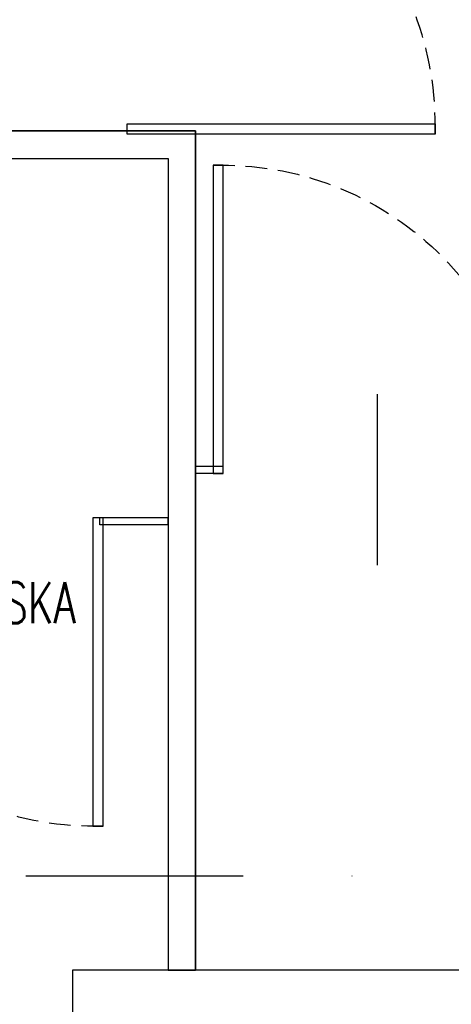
# Model space of a CAD drawing. Header units: millimetres. Extents: x 28600 to 181045, y -399112 to -163690.
# Tile 83 of 256: x 59477 to 59603, y -198066 to -197779. Entities that reach past the tile are written whole.
import ezdxf
from ezdxf.enums import TextEntityAlignment as Align

# ---------------------------------------------------------------- set-up
doc = ezdxf.new("R2010")
doc.units = ezdxf.units.MM
doc.linetypes.add('DASHDOT', pattern=[25.4, 12.7, -6.35, 0, -6.35])
doc.linetypes.add('HIDDEN', pattern=[9.525, 6.35, -3.175])
doc.layers.get('0').update_dxf_attribs({"color": 8})
for name, color, linetype in [('!! 0_ Istn-sciany', 8, 'Continuous'), ('!! 0_Opis_pom', 8, 'Continuous'), ('!! 2  nowe sciany - remont', 8, 'Continuous'), ('!! 2 ZABUDOWA GK-MDF', 8, 'Continuous'), ('!! 2_Drzwi - nowe remont', 8, 'Continuous'), ('!! 2_LEGENDA', 8, 'Continuous'), ('0-osie-liniA', 8, 'DASHDOT')]:
    doc.layers.add(name, color=color, linetype=linetype)
doc.styles.add('TXT', font='simplex.shx')

# ---------------------------------------------------------------- blocks, each defined once
blk = doc.blocks.new('drzwi giszet')
blk.add_lwpolyline([(68617.39, -194499.27), (68617.39, -194409.27), (68620.39, -194409.27), (68620.39, -194499.27)], close=True)
blk.add_lwpolyline([(68572.43, -194476.09), (68572.43, -194526.09)])
at = {"linetype": 'HIDDEN'}
blk.add_arc((68617.39, -194499.27), 90, 88.0898, 180, dxfattribs=at)

msp = doc.modelspace()

# ---------------------------------------------------------------- linework, layer by layer
at = {"layer": '!! 0_ Istn-sciany'}
for points in [[(59714.56735, -198056.12813), (59492.56735, -198056.12813)], [(59492.56735, -198056.12813), (59492.56735, -198090.12813)]]:
    msp.add_lwpolyline(points, dxfattribs=at)
at = {"layer": '!! 2  nowe sciany - remont'}
for points in [[(59388.56735, -197811.12813), (59528.56735, -197811.12813), (59528.56735, -198056.12813)], [(59388.56735, -197819.12813), (59520.56735, -197819.12813), (59520.56735, -198056.12813)]]:
    msp.add_lwpolyline(points, dxfattribs=at)
at = {"layer": '!! 2 ZABUDOWA GK-MDF'}
for points in [[(59536.58958, -197909.12813), (59528.56735, -197909.12813)], [(59536.58958, -197911.12813), (59528.56735, -197911.12813)], [(59520.56735, -197924.12813), (59500.56735, -197924.12813)], [(59500.56735, -197926.12813), (59500.56735, -197924.12813)], [(59520.56735, -197926.12813), (59500.56735, -197926.12813)], [(59520.56735, -197926.12813), (59520.56735, -197924.12813)]]:
    msp.add_lwpolyline(points, dxfattribs=at)
at = {"layer": '!! 2_LEGENDA'}
msp.add_lwpolyline([(59520.56735, -198056.12813), (59528.56735, -198056.12813), (59528.56735, -197811.12813), (59388.56735, -197811.12813), (59388.56735, -197819.12813), (59520.56735, -197819.12813)], close=True, dxfattribs=at)
at = {"layer": '0-osie-liniA', "ltscale": 5}
msp.add_lwpolyline([(57445.3616, -198028.62813), (62630.46575, -198028.62813)], dxfattribs=at)

# ---------------------------------------------------------------- block references
at = {"layer": '!! 2_Drzwi - nowe remont', "rotation": 270}
msp.add_blockref('drzwi giszet', (254007.83283, -129191.66462), dxfattribs=at)
at = {"layer": '!! 2_Drzwi - nowe remont', "xscale": -1}
msp.add_blockref('drzwi giszet', (128154.03086, -3411.86266), dxfattribs=at)
at = {"layer": '!! 2_Drzwi - nowe remont', "xscale": -1, "rotation": 180}
msp.add_blockref('drzwi giszet', (-9118.82229, -392423.39361), dxfattribs=at)

# ---------------------------------------------------------------- texts
at = {"layer": '!! 0_Opis_pom', "ltscale": 0.7, "style": 'TXT', "width": 0.7}
msp.add_text('TOALETA MĘSKA', height=12, dxfattribs=at).set_placement((59449.64099, -197954.87979), align=Align.CENTER)

doc.saveas('drawing.dxf')
